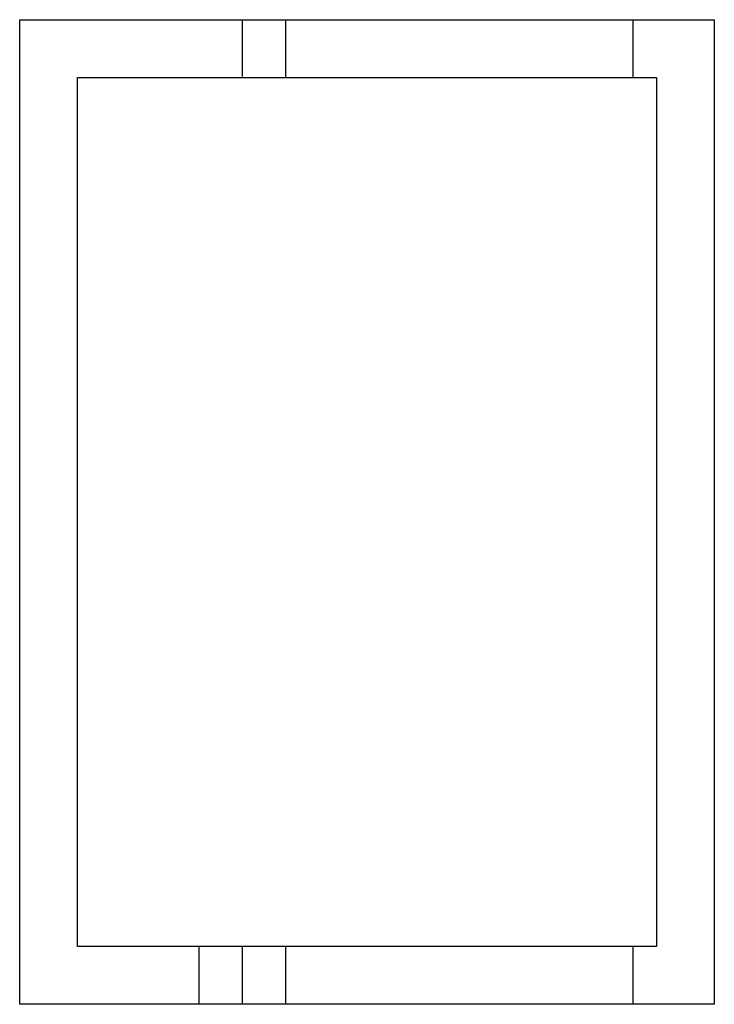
# Model space of a CAD drawing. Extents: x 68 to 125, y 76 to 211.
# Tile 52 of 89: x 94.31 to 96.71, y 165.8 to 169.2. Entities that reach past the tile are written whole.
import ezdxf

# ---------------------------------------------------------------- set-up
doc = ezdxf.new("R2010")
doc.units = 0
doc.layers.add('MAKE2D___U_53EF_U_89C1_U_0', color=7, linetype='CONTINUOUS')

msp = doc.modelspace()

# ---------------------------------------------------------------- linework, layer by layer
at = {"layer": 'MAKE2D___U_53EF_U_89C1_U_0', "color": 7}
for points in [[(94.3053, 165.8045), (94.3053, 169.2045), (96.7053, 169.2045), (96.7053, 165.8045), (94.3053, 165.8045)], [(94.5053, 166.0045), (94.5053, 169.0045), (96.5053, 169.0045), (96.5053, 166.0045), (94.5053, 166.0045)], [(94.9253, 165.8045), (94.9253, 166.0045)]]:
    msp.add_lwpolyline(points, dxfattribs=at)
for points in [[(95.0753, 169.0087), (95.0753, 169.074), (95.0753, 169.1393), (95.0753, 169.2045)], [(95.2253, 169.0045), (95.2253, 169.0712), (95.2253, 169.1378), (95.2253, 169.2045)], [(96.4253, 169.0045), (96.4253, 169.0712), (96.4253, 169.1378), (96.4253, 169.2045)], [(95.0753, 165.8045), (95.0753, 165.8712), (95.0753, 165.9378), (95.0753, 166.0045)], [(95.2253, 165.8045), (95.2253, 165.8712), (95.2253, 165.9378), (95.2253, 166.0045)], [(96.4253, 165.8045), (96.4253, 165.8712), (96.4253, 165.9378), (96.4253, 166.0045)]]:
    msp.add_open_spline(points, degree=3, dxfattribs=at)

doc.saveas('drawing.dxf')
